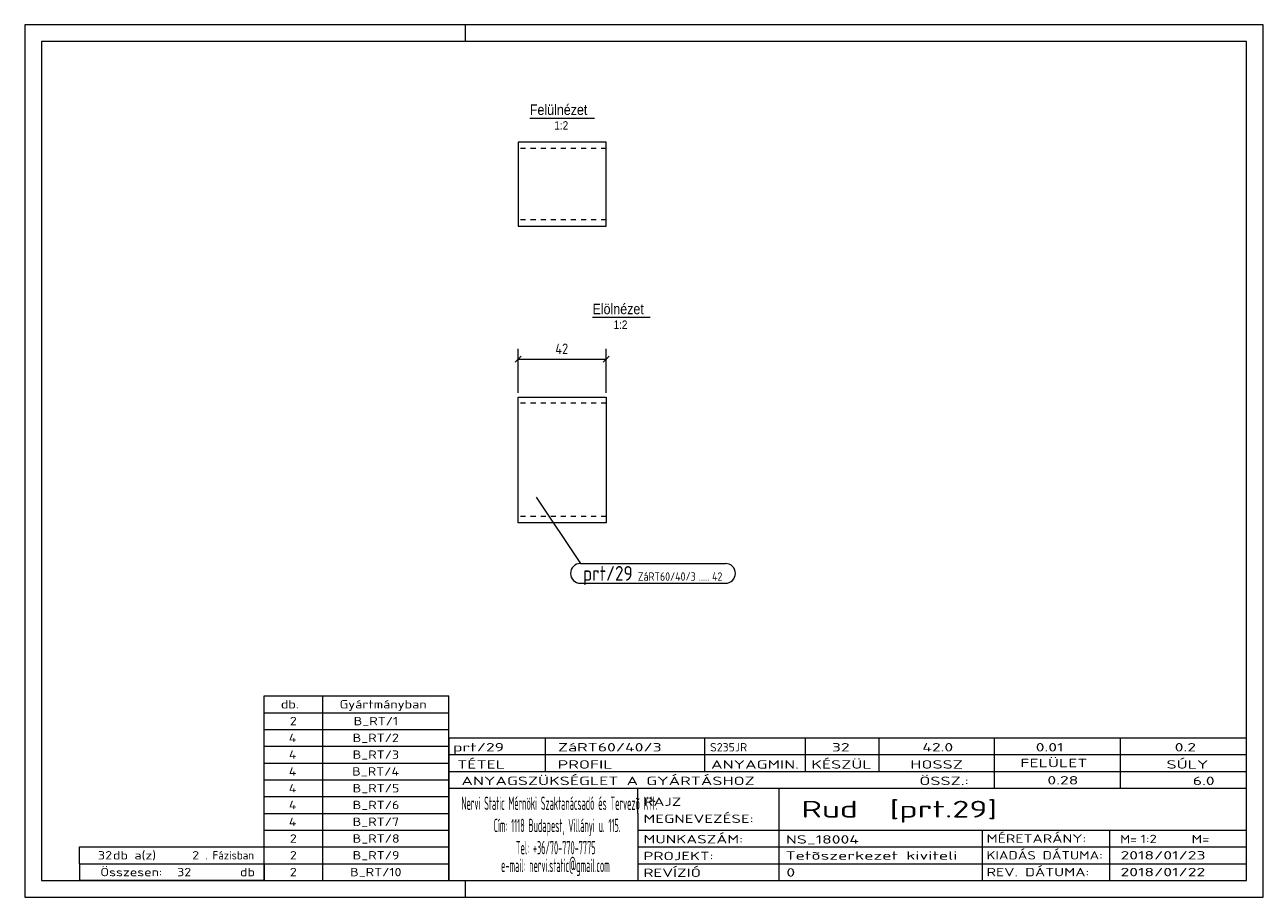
# Model space of a CAD drawing. Header units: millimetres. Extents: x 1 to 296, y 1 to 209.
import ezdxf

# ---------------------------------------------------------------- set-up
doc = ezdxf.new("R2010")
doc.units = ezdxf.units.MM
doc.header["$LTSCALE"] = 0.6
doc.linetypes.add('XKITLINE00', pattern=[0])
doc.linetypes.add('XKITLINE02', pattern=[4, 2, -2])
for name, color, linetype, lineweight in [('DrawingSheet', 5, 'Continuous', 0), ('OtherObjectType', 1, 'Continuous', 0), ('Part', 2, 'Continuous', 0), ('PartMark', 3, 'Continuous', 0), ('Z-DIMENSIONS', 1, 'Continuous', 0)]:
    doc.layers.add(name, color=color, linetype=linetype, lineweight=lineweight)
doc.styles.add('ARIAL', font='ARIAL.TTF')
doc.styles.add('ISOCPEUR', font='ISOCPEUR.TTF')

msp = doc.modelspace()

# ---------------------------------------------------------------- linework, layer by layer
at = {"layer": 'DrawingSheet', "color": 2, "linetype": 'XKITLINE00', "lineweight": 0}
for p, q in [((296, 209), (1, 209)), ((1, 209), (1, 1)), ((106, 205), (106, 209)), ((296, 1), (296, 209)), ((106, 1), (106, 5)), ((1, 1), (296, 1))]:
    msp.add_line(p, q, dxfattribs=at)
at = {"layer": 'DrawingSheet', "color": 3, "linetype": 'XKITLINE00', "lineweight": 0}
for p, q in [((292, 205), (5, 205)), ((5, 205), (5, 5)), ((292, 5), (292, 205)), ((5, 5), (292, 5))]:
    msp.add_line(p, q, dxfattribs=at)
at = {"layer": 'OtherObjectType', "color": 6, "linetype": 'XKITLINE00', "lineweight": 0}
for p, q in [((121.31, 186.75), (136.69, 186.75)), ((136.24, 139.25), (149.96, 139.25))]:
    msp.add_line(p, q, dxfattribs=at)
at = {"layer": 'OtherObjectType', "color": 7, "linetype": 'XKITLINE00', "lineweight": 0}
for p, q in [((58, 49), (102, 49)), ((58, 45), (58, 49)), ((72, 45), (72, 49)), ((102, 45), (102, 49)), ((58, 45), (102, 45)), ((58, 41), (58, 45)), ((72, 41), (72, 45)), ((102, 41), (102, 45)), ((58, 41), (102, 41)), ((58, 37), (58, 41)), ((72, 37), (72, 41)), ((102, 37), (102, 41)), ((102, 39), (292, 39)), ((102, 39), (102, 35)), ((102, 39), (292, 39)), ((125, 35), (125, 39)), ((163, 35), (163, 39)), ((187, 35), (187, 39)), ((204.5, 35), (204.5, 39)), ((232, 35), (232, 39)), ((262, 35), (262, 39)), ((292, 35), (292, 39)), ((58, 37), (102, 37)), ((58, 33), (58, 37)), ((72, 33), (72, 37)), ((102, 33), (102, 37)), ((58, 33), (102, 33)), ((58, 29), (58, 33)), ((72, 29), (72, 33)), ((102, 35), (292, 35)), ((102, 35), (102, 5)), ((102, 35), (292, 35)), ((102, 29), (102, 33)), ((125, 31), (125, 35)), ((163, 31), (163, 35)), ((187, 31), (187, 35)), ((204.5, 31), (204.5, 35)), ((232, 31), (232, 35)), ((262, 31), (262, 35)), ((292, 31), (292, 35)), ((102, 31), (292, 31)), ((232, 27), (232, 31)), ((262, 27), (262, 31)), ((292, 27), (292, 31)), ((58, 29), (102, 29)), ((58, 25), (58, 29)), ((72, 25), (72, 29)), ((102, 25), (102, 29)), ((102, 27), (292, 27)), ((147, 21), (147, 27)), ((180.7, 17), (180.7, 27)), ((292, 21), (292, 27)), ((58, 25), (102, 25)), ((58, 21), (58, 25)), ((72, 21), (72, 25)), ((102, 21), (102, 25)), ((58, 21), (102, 21)), ((58, 17), (58, 21)), ((72, 17), (72, 21)), ((102, 17), (102, 21)), ((147, 21), (147, 5)), ((292, 17), (292, 21)), ((58, 17), (102, 17)), ((58, 13), (58, 17)), ((72, 13), (72, 17)), ((102, 13), (102, 17)), ((147, 17), (292, 17)), ((180.7, 5), (180.7, 17)), ((229.16, 13), (229.16, 17)), ((259.5, 5), (259.5, 17)), ((292, 13), (292, 17)), ((14, 9), (14, 13)), ((14, 13), (58, 13)), ((14, 13), (58, 13)), ((58, 9), (58, 13)), ((58, 13), (102, 13)), ((58, 9), (58, 13)), ((72, 9), (72, 13)), ((102, 9), (102, 13)), ((147, 13), (292, 13)), ((229.16, 5), (229.16, 13)), ((292, 9), (292, 13)), ((14, 9), (58, 9)), ((14, 9), (14, 5)), ((14, 9), (58, 9)), ((58, 9), (58, 5)), ((58, 9), (102, 9)), ((58, 5), (58, 9)), ((72, 5), (72, 9)), ((102, 5), (102, 9)), ((147, 9), (292, 9)), ((292, 5), (292, 9)), ((58, 5), (14, 5)), ((58, 5), (102, 5)), ((102, 5), (292, 5)), ((139.5, 5), (292, 5))]:
    msp.add_line(p, q, dxfattribs=at)
at = {"layer": 'Part', "color": 2, "linetype": 'XKITLINE00', "lineweight": 0}
for p, q in [((118.5, 181), (118.5, 161)), ((139.5, 181), (118.5, 181)), ((139.5, 161), (139.5, 181)), ((118.5, 161), (139.5, 161)), ((118.5, 90.25), (118.5, 120.25)), ((118.5, 120.25), (139.5, 120.25)), ((139.5, 120.25), (139.5, 90.25)), ((139.5, 90.25), (118.5, 90.25))]:
    msp.add_line(p, q, dxfattribs=at)
at = {"layer": 'Part', "color": 7, "linetype": 'XKITLINE02', "lineweight": 0}
for p, q in [((139.5, 179.5), (118.5, 179.5)), ((139.5, 162.5), (118.5, 162.5)), ((139.5, 118.75), (118.5, 118.75)), ((139.5, 91.75), (118.5, 91.75))]:
    msp.add_line(p, q, dxfattribs=at)
at = {"layer": 'PartMark', "color": 7, "linetype": 'XKITLINE00', "lineweight": 0}
for p, q in [((122.85, 96.4), (133.35, 80.56)), ((133.35, 80.56), (167.91, 80.56)), ((133.35, 75.86), (167.91, 75.86))]:
    msp.add_line(p, q, dxfattribs=at)
for centre, start, end in [((133.35, 78.21), 90, 270), ((167.91, 78.21), 270, 90)]:
    msp.add_arc(centre, 2.35, start, end, dxfattribs=at)
at = {"layer": 'Z-DIMENSIONS', "color": 7, "linetype": 'XKITLINE00', "lineweight": 0}
for p, q in [((119.21, 129.96), (117.79, 128.54)), ((118.5, 121.25), (118.5, 131.75)), ((140.21, 129.96), (138.79, 128.54)), ((139.5, 121.25), (139.5, 131.75)), ((118.5, 129.25), (139.5, 129.25))]:
    msp.add_line(p, q, dxfattribs=at)
at = {"layer": 'Z-DIMENSIONS', "color": 3}
for p in [(118.5, 129.25), (139.5, 129.25)]:
    msp.add_point(p, dxfattribs=at)

# ---------------------------------------------------------------- texts
at = {"layer": 'OtherObjectType', "color": 6, "style": 'ARIAL', "width": 0.85}
for s, height, p in [('Felülnézet', 2.5, (121.31, 187.5)), ('1:2', 2, (127.15, 184)), ('Elölnézet', 2.5, (136.24, 140)), ('1:2', 2, (141.25, 136.5))]:
    msp.add_text(s, height=height, dxfattribs=at).set_placement(p)
at = {"layer": 'OtherObjectType', "color": 7, "style": 'ISOCPEUR'}
for s, height, width, p in [('db.', 2, 1.211571, (62, 46)), ('Gyártmányban', 2, 1.211571, (76, 46)), ('2', 2, 1.211571, (64.14, 42)), ('B_RT/1', 2, 1.211571, (79.35, 42)), ('4', 2, 1.211571, (63.9, 38)), ('B_RT/2', 2, 1.211571, (79.1, 38)), ('4', 2, 1.211571, (63.9, 34)), ('B_RT/3', 2, 1.211571, (79.1, 34)), ('prt/29', 2, 1.525501, (103, 35.76)), ('ZáRT60/40/3', 2, 1.525501, (128, 35.76)), ('S235JR', 2, 1.02, (164.22, 35.76)), ('32', 2, 1.525501, (193.24, 35.76)), ('42.0', 2, 1.525501, (214.78, 35.76)), ('0.01', 2, 1.525501, (241.81, 35.76)), ('0.2', 2, 1.525501, (274.91, 35.76)), ('TÉTEL', 2, 1.525501, (104, 31.66)), ('PROFIL', 2, 1.525501, (127.96, 31.66)), ('ANYAGMIN.', 2, 1.525501, (164.47, 31.66)), ('KÉSZÜL', 2, 1.525501, (188.37, 31.66)), ('HOSSZ', 2, 1.525501, (211.96, 31.66)), ('FELÜLET', 2, 1.525501, (238.13, 32)), ('SÚLY', 2, 1.525501, (272.96, 31.66)), ('4', 2, 1.211571, (63.9, 30)), ('B_RT/4', 2, 1.211571, (78.98, 30)), ('ANYAGSZÜKSÉGLET A GYÁRTÁSHOZ', 2, 1.525501, (105, 27.75)), ('ÖSSZ.:', 2, 1.525501, (214.1, 27.75)), ('0.28', 2, 1.525501, (244.59, 27.88)), ('6.0', 2, 1.525501, (279.22, 27.75)), ('4', 2, 1.211571, (63.9, 26)), ('B_RT/5', 2, 1.211571, (79.1, 26)), ('4', 2, 1.211571, (63.9, 22)), ('B_RT/6', 2, 1.211571, (79.1, 22)), ('Nervi Static Mérnöki\xa0Szaktanácsadó\xa0és\xa0Tervezõ Kft.', 3.1765, 0.403093, (105, 21.82)), ('RAJZ', 2, 1.445, (148.38, 22.78)), ('Rud  [prt.29]', 4, 1.474651, (186, 20)), ('MEGNEVEZÉSE:', 2, 1.445, (148.38, 18.72)), ('4', 2, 1.211571, (63.9, 18)), ('B_RT/7', 2, 1.211571, (79.1, 18)), ('Cím:\xa01118 Budapest, Villányi u. 115.', 3.1765, 0.403093, (112.69, 16.53)), ('2', 2, 1.211571, (64.14, 14)), ('B_RT/8', 2, 1.211571, (79.1, 14)), ('MUNKASZÁM:', 2, 1.445, (148.38, 13.84)), ('NS_18004', 2, 1.525501, (182.28, 13.78)), ('MÉRETARÁNY:', 2, 1.36, (230.1, 14)), ('M=', 2, 1.211571, (261.91, 13.84)), ('1:2', 2, 1.275, (266.79, 13.9)), ('M=', 2, 1.275, (278.95, 13.87)), ('32', 2, 1.211571, (18.43, 10)), ('db a(z)', 2, 1.211571, (22, 10)), ('2', 2, 1.211571, (40.86, 10)), ('. Fázisban', 2, 0.935, (44, 10)), ('2', 2, 1.211571, (64.14, 10)), ('B_RT/9', 2, 1.211571, (79.1, 10)), ('Tel:\xa0+36/70-770-7775', 3.1765, 0.403093, (117.97, 11.24)), ('PROJEKT:', 2, 1.445, (148.38, 9.84)), ('Tetõszerkezet kiviteli ', 2, 1.525501, (182.2, 9.94)), ('KIADÁS DÁTUMA:', 2, 1.275, (230.1, 10)), ('2018/01/23', 2, 1.525501, (262, 10)), ('e-mail:\xa0nervi.static@gmail.com', 3.1765, 0.403093, (114.45, 7)), ('Összesen:            db', 2, 1.211571, (19, 6)), ('32', 2, 1.211571, (37.29, 6)), ('2', 2, 1.211571, (64.14, 6)), ('B_RT/10', 2, 1.211571, (78.49, 6)), ('REVÍZIÓ', 2, 1.445, (148.38, 5.84)), ('0', 2, 1.525501, (182.41, 5.92)), ('REV. DÁTUMA:', 2, 1.36, (230.1, 6)), ('2018/01/22', 2, 1.525501, (262, 6))]:
    msp.add_text(s, height=height, dxfattribs=dict(at, width=width)).set_placement(p)
at = {"layer": 'PartMark', "color": 3, "style": 'ISOCPEUR', "width": 0.85}
msp.add_text('prt/29', height=3.5, dxfattribs=at).set_placement((133.95, 76.46))
at = {"layer": 'PartMark', "color": 4, "style": 'ISOCPEUR', "width": 0.85}
for s, p in [('ZáRT60/40/3', (147.03, 76.46)), ('.....', (161.55, 76.46)), ('42', (164.73, 76.46))]:
    msp.add_text(s, height=2, dxfattribs=at).set_placement(p)
at = {"layer": 'Z-DIMENSIONS', "color": 3, "style": 'ISOCPEUR', "width": 0.85}
msp.add_text('42', height=2.5, dxfattribs=at).set_placement((127.39, 130.5))

doc.saveas('drawing.dxf')
